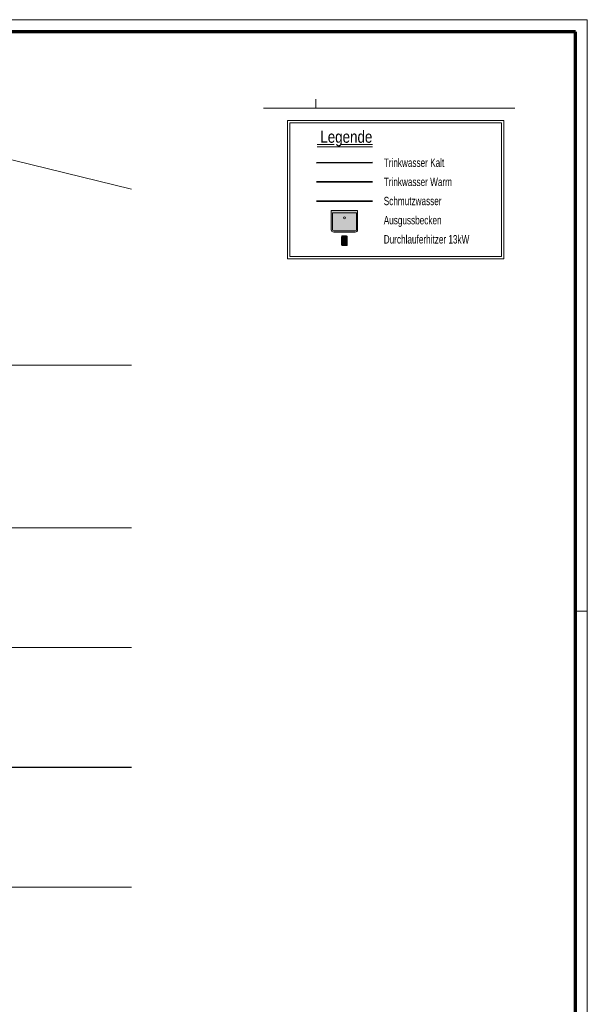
# Model space of a CAD drawing. Extents: x 229 to 926, y 37 to 878.
# Tile 163 of 163: x 689 to 926, y 466 to 878. Entities that reach past the tile are written whole.
import ezdxf
from ezdxf.lldxf.tags import DXFTag

# ---------------------------------------------------------------- set-up
doc = ezdxf.new("R2010")
doc.units = 0
doc.layers.get('0').update_dxf_attribs({"linetype": 'fein_strichliert', "lineweight": 13})
for name, color, linetype, lineweight in [('Ausstattung', 7, 'Continuous', 25), ('Axen', 7, 'Continuous', 25), ('Axen-A03CPAFYA9', 7, 'Continuous', 25), ('Beschriftung', 7, 'Continuous', 25), ('Bewegungsfläche', 7, 'Continuous', 25), ('Fenster', 7, 'Continuous', 25), ('Fullfläche', 7, 'Continuous', 25), ('Maßlinien', 7, 'Continuous', 25), ('PLAN_25003_01_A_5_1_DS_1_250708_0', 7, 'Continuous', 25), ('PLAN_25003_01_A_5_1_GR_1_250717_7', 7, 'Continuous', 25), ('Räume', 7, 'Continuous', 25), ('S_BI_Einrichtung', 7, 'Continuous', 18), ('Treppen', 7, 'Continuous', 25), ('Türen', 7, 'Continuous', 25), ('Wände', 7, 'Continuous', 25), ('X_BI_Geometrie', 7, 'Continuous', 13), ('X_BI_Text', 7, 'Continuous', 25)]:
    doc.layers.add(name, color=color, linetype=linetype, lineweight=lineweight)
for name, color, linetype, lineweight, true_color in [('S_BI_Einrichtungflaeche', 7, 'Continuous', 35, 0xc0c0c0), ('S_BI_Kaltwasser', 7, 'STRICHPUNKT2', 35, 0x009900), ('S_BI_Schmutzwasser', 7, 'Continuous', 35, 0x993300), ('S_BI_Warmwasser', 1, 'Strich_Punkt_Punkt_grob', 35, 0xff0000)]:
    doc.layers.add(name, color=color, linetype=linetype, lineweight=lineweight, true_color=true_color)
doc.styles.get("Standard").update_dxf_attribs({"font": 'arial.ttf'})
tags = doc.linetypes.add('ALL_S25', pattern=[0.001, 0, -0.001]).pattern_tags.tags
tags[6:7] = [DXFTag(74, 4), DXFTag(75, 0), DXFTag(340, '0'), DXFTag(46, 1.0), DXFTag(50, 0.0), DXFTag(44, 0.0), DXFTag(45, 0.0)]
tags[4:5] = [DXFTag(74, 4), DXFTag(75, 0), DXFTag(340, '0'), DXFTag(46, 1.0), DXFTag(50, 0.0), DXFTag(44, 0.0), DXFTag(45, 0.0)]
tags = doc.linetypes.add('ALL_S25-A03CPAG2A9', pattern=[0.001, 0, -0.001]).pattern_tags.tags
tags[6:7] = [DXFTag(74, 4), DXFTag(75, 0), DXFTag(340, '0'), DXFTag(46, 1.0), DXFTag(50, 0.0), DXFTag(44, 0.0), DXFTag(45, 0.0)]
tags[4:5] = [DXFTag(74, 4), DXFTag(75, 0), DXFTag(340, '0'), DXFTag(46, 1.0), DXFTag(50, 0.0), DXFTag(44, 0.0), DXFTag(45, 0.0)]
tags = doc.linetypes.add('fein_strichliert', pattern=[4, 1, -2, 1]).pattern_tags.tags
tags[8:9] = [DXFTag(74, 4), DXFTag(75, 0), DXFTag(340, '0'), DXFTag(46, 0.0), DXFTag(50, 0.0), DXFTag(44, 0.0), DXFTag(45, 0.0)]
tags[6:7] = [DXFTag(74, 4), DXFTag(75, 0), DXFTag(340, '0'), DXFTag(46, 0.0), DXFTag(50, 0.0), DXFTag(44, 0.0), DXFTag(45, 0.0)]
tags[4:5] = [DXFTag(74, 4), DXFTag(75, 0), DXFTag(340, '0'), DXFTag(46, 0.0), DXFTag(50, 0.0), DXFTag(44, 0.0), DXFTag(45, 0.0)]
tags = doc.linetypes.add('Strich_Punkt_Punkt_grob', pattern=[22, 8, -2, 0, -2, 0, -2, 8]).pattern_tags.tags
tags[16:17] = [DXFTag(74, 4), DXFTag(75, 0), DXFTag(340, '0'), DXFTag(46, 0.0), DXFTag(50, 0.0), DXFTag(44, 0.0), DXFTag(45, 0.0)]
tags[14:15] = [DXFTag(74, 4), DXFTag(75, 0), DXFTag(340, '0'), DXFTag(46, 0.0), DXFTag(50, 0.0), DXFTag(44, 0.0), DXFTag(45, 0.0)]
tags[12:13] = [DXFTag(74, 4), DXFTag(75, 0), DXFTag(340, '0'), DXFTag(46, 0.0), DXFTag(50, 0.0), DXFTag(44, 0.0), DXFTag(45, 0.0)]
tags[10:11] = [DXFTag(74, 4), DXFTag(75, 0), DXFTag(340, '0'), DXFTag(46, 0.0), DXFTag(50, 0.0), DXFTag(44, 0.0), DXFTag(45, 0.0)]
tags[8:9] = [DXFTag(74, 4), DXFTag(75, 0), DXFTag(340, '0'), DXFTag(46, 0.0), DXFTag(50, 0.0), DXFTag(44, 0.0), DXFTag(45, 0.0)]
tags[6:7] = [DXFTag(74, 4), DXFTag(75, 0), DXFTag(340, '0'), DXFTag(46, 0.0), DXFTag(50, 0.0), DXFTag(44, 0.0), DXFTag(45, 0.0)]
tags[4:5] = [DXFTag(74, 4), DXFTag(75, 0), DXFTag(340, '0'), DXFTag(46, 0.0), DXFTag(50, 0.0), DXFTag(44, 0.0), DXFTag(45, 0.0)]
tags = doc.linetypes.add('STRICHPUNKT2', pattern=[12.7, 6.35, -3.175, 0, -3.175]).pattern_tags.tags
tags[10:11] = [DXFTag(74, 4), DXFTag(75, 0), DXFTag(340, '0'), DXFTag(46, 0.0), DXFTag(50, 0.0), DXFTag(44, 0.0), DXFTag(45, 0.0)]
tags[8:9] = [DXFTag(74, 4), DXFTag(75, 0), DXFTag(340, '0'), DXFTag(46, 0.0), DXFTag(50, 0.0), DXFTag(44, 0.0), DXFTag(45, 0.0)]
tags[6:7] = [DXFTag(74, 4), DXFTag(75, 0), DXFTag(340, '0'), DXFTag(46, 0.0), DXFTag(50, 0.0), DXFTag(44, 0.0), DXFTag(45, 0.0)]
tags[4:5] = [DXFTag(74, 4), DXFTag(75, 0), DXFTag(340, '0'), DXFTag(46, 0.0), DXFTag(50, 0.0), DXFTag(44, 0.0), DXFTag(45, 0.0)]

# ---------------------------------------------------------------- blocks, each defined once
blk = doc.blocks.new('Blockreferenz-A03CPAFLA9', base_point=(228.98, 36.58))
at = {"color": 0, "linetype": 'ByBlock', "lineweight": -2, "ltscale": 0.13}
for p, q in [((228.98, 877.58), (925.98, 877.58)), ((925.98, 877.58), (925.98, 36.58)), ((925.98, 630.58), (920.98, 630.58))]:
    blk.add_line(p, q, dxfattribs=at)
at = {"color": 0, "linetype": 'ByBlock', "lineweight": 70, "ltscale": 0.7}
for p, q in [((920.98, 872.58), (248.98, 872.58)), ((920.98, 41.58), (920.98, 872.58))]:
    blk.add_line(p, q, dxfattribs=at)
blk = doc.blocks.new('Referenz-A03CPAFUA9', base_point=(255.73, 66.03))
at = {"layer": 'Ausstattung', "color": 0, "lineweight": -2}
blk.add_line((735.55, 806.79), (581.82, 844.41), dxfattribs=at)
at = {"layer": 'Axen', "color": 0, "lineweight": -2}
blk.add_line((735.55, 806.79), (581.82, 844.41), dxfattribs=at)
at = {"layer": 'Axen', "color": 0, "linetype": 'ALL_S25', "lineweight": -2, "ltscale": 0.13}
for p, q in [((735.55, 733.35), (301.73, 733.35)), ((735.55, 665.35), (301.71, 665.35)), ((735.55, 615.34), (301.7, 615.34)), ((735.55, 615.34), (301.7, 615.34)), ((735.55, 565.34), (301.69, 565.34)), ((735.55, 515.34), (301.68, 515.34))]:
    blk.add_line(p, q, dxfattribs=at)
at = {"layer": 'Beschriftung', "color": 0, "lineweight": -2}
blk.add_line((735.55, 806.79), (581.82, 844.41), dxfattribs=at)
at = {"layer": 'Bewegungsfläche', "color": 0, "lineweight": -2}
blk.add_line((735.55, 806.79), (581.82, 844.41), dxfattribs=at)
at = {"layer": 'Fenster', "color": 0, "lineweight": -2}
blk.add_line((735.55, 806.79), (581.82, 844.41), dxfattribs=at)
at = {"layer": 'Fullfläche', "color": 0, "lineweight": -2}
blk.add_line((735.55, 806.79), (581.82, 844.41), dxfattribs=at)
at = {"layer": 'Maßlinien', "color": 0, "lineweight": -2}
blk.add_line((735.55, 806.79), (581.82, 844.41), dxfattribs=at)
at = {"layer": 'Räume', "color": 0, "lineweight": -2}
blk.add_line((735.55, 806.79), (581.82, 844.41), dxfattribs=at)
at = {"layer": 'Treppen', "color": 0, "lineweight": -2}
blk.add_line((735.55, 806.79), (581.82, 844.41), dxfattribs=at)
at = {"layer": 'Türen', "color": 0, "lineweight": -2}
blk.add_line((735.55, 806.79), (581.82, 844.41), dxfattribs=at)
at = {"layer": 'Wände', "color": 0, "lineweight": -2}
blk.add_line((735.55, 806.79), (581.82, 844.41), dxfattribs=at)
blk = doc.blocks.new('Referenz-A03CPAG8A9', base_point=(281.6, 66.03))
at = {"layer": 'Axen-A03CPAFYA9', "color": 0, "linetype": 'ALL_S25-A03CPAG2A9', "lineweight": -2, "ltscale": 0.13}
for p, q in [((735.55, 733.35), (301.73, 733.35)), ((735.55, 665.35), (301.71, 665.35)), ((735.55, 615.35), (301.7, 615.35)), ((735.55, 565.35), (301.69, 565.35)), ((735.55, 515.35), (301.68, 515.35))]:
    blk.add_line(p, q, dxfattribs=at)
blk = doc.blocks.new('Referenz-A03CPAHCA9', base_point=(790.72, 840.61))
at = {"layer": 'PLAN_25003_01_A_5_1_GR_1_250717_7', "color": 0, "lineweight": -2}
for p, q in [((812.59, 844.38), (812.59, 840.61)), ((895.75, 840.61), (790.72, 840.61))]:
    blk.add_line(p, q, dxfattribs=at)
blk = doc.blocks.new('Referenz-A03CPAHEA9', base_point=(790.72, 840.6))
at = {"layer": 'PLAN_25003_01_A_5_1_DS_1_250708_0', "color": 0, "lineweight": -2}
for p, q in [((812.59, 844.38), (812.59, 840.6)), ((895.75, 840.6), (790.72, 840.6))]:
    blk.add_line(p, q, dxfattribs=at)
blk = doc.blocks.new('Blockreferenz-A03CPAHGA9', base_point=(800.73, 777.64))
at = {"layer": 'S_BI_Einrichtungflaeche', "linetype": 'ByBlock', "ltscale": 0.35}
blk.add_hatch(color=256, dxfattribs=at).paths.add_polyline_path([(830.02, 797.86), (830.02, 789.86), (829.98, 789.6), (829.88, 789.36), (829.72, 789.15), (829.52, 788.99), (829.28, 788.89), (829.02, 788.86), (820.02, 788.86), (819.76, 788.89), (819.52, 788.99), (819.31, 789.15), (819.15, 789.36), (819.05, 789.6), (819.02, 789.86), (819.02, 797.86)])
at = {"layer": 'S_BI_Kaltwasser', "linetype": 'STRICHPUNKT2', "ltscale": 0.35, "true_color": 0xf7f7f7}
blk.add_hatch(color=7, dxfattribs=at).paths.add_polyline_path([(825.42, 783.25), (823.61, 783.25), (823.4, 783.34), (823.32, 783.55), (823.32, 786.96), (823.4, 787.17), (823.4, 787.17), (823.61, 787.25), (825.42, 787.25), (825.63, 787.17), (825.72, 786.96), (825.72, 783.55), (825.63, 783.34)])
at = {"color": 0, "linetype": 'ByBlock', "lineweight": -2, "ltscale": 0.13}
for p, q in [((800.73, 777.64), (800.73, 835.51)), ((800.73, 835.51), (891.07, 835.51)), ((891.07, 835.51), (891.07, 777.64)), ((801.73, 778.64), (801.73, 834.51)), ((801.73, 834.51), (890.07, 834.51)), ((890.07, 834.51), (890.07, 778.64)), ((813.14, 825.43), (820.25, 825.43)), ((813.14, 824.51), (836.2, 824.51)), ((822.89, 825.43), (836.2, 825.43)), ((824.64, 786.39), (824.34, 785.94)), ((824.73, 785.86), (824.34, 785.94)), ((824.64, 786.39), (824.73, 785.86)), ((891.07, 777.64), (800.73, 777.64)), ((890.07, 778.64), (801.73, 778.64))]:
    blk.add_line(p, q, dxfattribs=at)
at = {"color": 0, "lineweight": -2}
for p, q in [((823.32, 783.55), (823.32, 786.96)), ((823.61, 787.25), (825.42, 787.25)), ((824.28, 784.77), (824.64, 786.39)), ((825.72, 786.96), (825.72, 783.55)), ((825.42, 783.25), (823.61, 783.25)), ((824.79, 785.25), (824.28, 784.77)), ((824.4, 783.64), (824.79, 785.25))]:
    blk.add_line(p, q, dxfattribs=at)
at = {"color": 0, "linetype": 'ByBlock', "lineweight": -2, "ltscale": 0.13}
blk.add_circle((824.28, 786.74), 0.183, dxfattribs=at)
at = {"color": 0, "lineweight": -2}
blk.add_circle((824.76, 786.74), 0.183, dxfattribs=at)
for centre, major_axis in [((823.61, 786.96), (0, 0.294)), ((825.42, 786.96), (0.294, 0)), ((823.61, 783.55), (-0.294, 0)), ((825.42, 783.55), (0, -0.294))]:
    blk.add_ellipse(centre, major_axis=major_axis, ratio=1, start_param=0, end_param=1.570796, dxfattribs=at)
at = {"color": 0, "linetype": 'ByBlock', "lineweight": -2, "ltscale": 0.13}
blk.add_solid([(824.73, 785.86), (824.64, 786.39), (824.34, 785.94)], dxfattribs=at)
at = {"layer": 'S_BI_Einrichtung', "color": 0, "linetype": 'ByBlock', "ltscale": 0.18}
for p, q in [((819.02, 789.86), (819.02, 797.86)), ((819.02, 797.86), (830.02, 797.86)), ((830.02, 797.86), (830.02, 789.86)), ((819.52, 789.86), (819.52, 796.86)), ((819.52, 796.86), (829.52, 796.86)), ((829.52, 796.86), (829.52, 789.86)), ((829.02, 789.36), (820.02, 789.36)), ((829.02, 788.86), (820.02, 788.86))]:
    blk.add_line(p, q, dxfattribs=at)
blk.add_circle((824.52, 794.86), 0.4, dxfattribs=at)
for centre, major_axis in [((820.02, 789.86), (-1, 0)), ((820.02, 789.86), (-0.5, 0)), ((829.02, 789.86), (0, -1)), ((829.02, 789.86), (0, -0.5))]:
    blk.add_ellipse(centre, major_axis=major_axis, ratio=1, start_param=0, end_param=1.570796, dxfattribs=at)
at = {"layer": 'S_BI_Kaltwasser', "linetype": 'STRICHPUNKT2', "ltscale": 0.28}
blk.add_line((836.27, 817.94), (812.77, 817.86), dxfattribs=at)
at = {"layer": 'S_BI_Schmutzwasser', "linetype": 'ByBlock', "ltscale": 0.28}
blk.add_line((836.27, 801.86), (812.77, 801.86), dxfattribs=at)
at = {"layer": 'S_BI_Warmwasser', "linetype": 'Strich_Punkt_Punkt_grob', "ltscale": 0.28}
blk.add_line((836.27, 809.86), (812.77, 809.86), dxfattribs=at)
at = {"layer": 'X_BI_Text', "color": 0, "linetype": 'ByBlock', "ltscale": 0.25, "attachment_point": 1}
for s, insert, char_height in [('{\\W0.8;\\fArial;Legende}', (814.43, 831.18), 5), ('{\\W0.7;\\fArial;Trinkwasser Kalt}', (840.93, 819.61), 3.5), ('{\\W0.7;\\fArial;Trinkwasser Warm}', (840.93, 811.61), 3.5), ('{\\W0.7;\\fArial;Schmutzwasser}', (840.93, 803.61), 3.5), ('{\\W0.7;\\fArial;Ausgussbecken}', (840.93, 795.61), 3.5), ('{\\W0.7;\\fArial;Durchlauferhitzer 13kW}', (840.93, 787.61), 3.5)]:
    blk.add_mtext(s, dxfattribs=dict(at, insert=insert, char_height=char_height))

msp = doc.modelspace()

# ---------------------------------------------------------------- block references
at = {"color": 251, "lineweight": 13, "ltscale": 0.13, "true_color": 0x606060}
for name, p in [('Referenz-A03CPAFUA9', (255.73, 66.03)), ('Referenz-A03CPAG8A9', (281.6, 66.03)), ('Referenz-A03CPAHCA9', (790.72, 840.61)), ('Referenz-A03CPAHEA9', (790.72, 840.6))]:
    msp.add_blockref(name, p, dxfattribs=at)
at = {"layer": 'X_BI_Geometrie', "ltscale": 0.13}
for name, p in [('Blockreferenz-A03CPAFLA9', (228.98, 36.58)), ('Blockreferenz-A03CPAHGA9', (800.73, 777.64))]:
    msp.add_blockref(name, p, dxfattribs=at)

doc.saveas('drawing.dxf')
